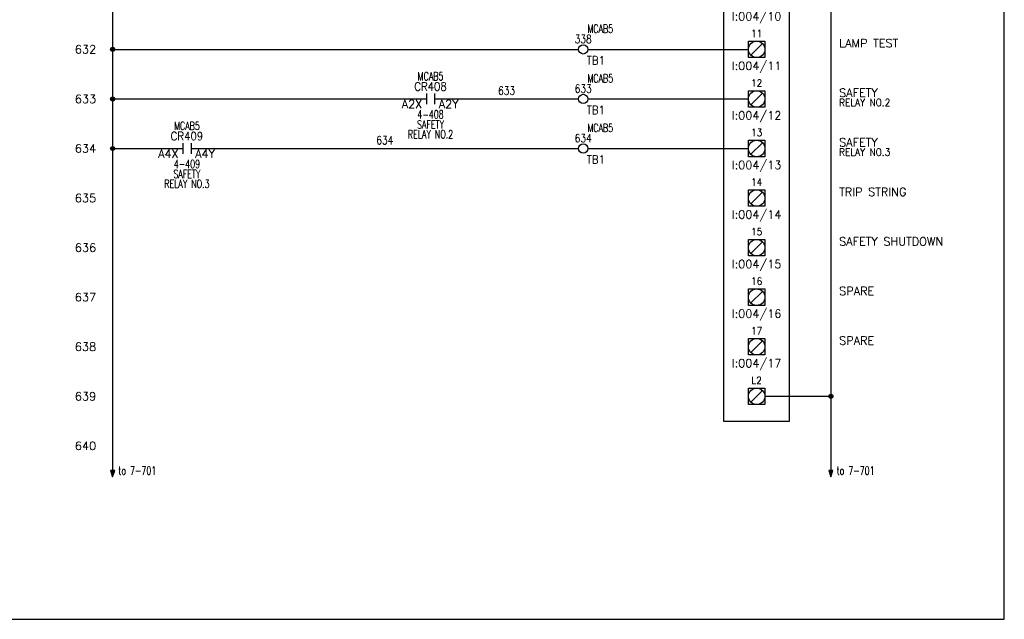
# Model space of a CAD drawing. Extents: x 0 to 30, y 0 to 19.
# Tile 3 of 4: x 15.1 to 30, y 0 to 9.1. Entities that reach past the tile are written whole.
import ezdxf
from ezdxf.enums import TextEntityAlignment as Align

# ---------------------------------------------------------------- set-up
doc = ezdxf.new("R2010")
doc.units = 0
doc.header["$MEASUREMENT"] = 0
for name, color, linetype in [('BLK_18AWG', 251, 'Continuous'), ('DESC', 1, 'Continuous'), ('DESCCHILD', 20, 'Continuous'), ('LOC', 140, 'Continuous'), ('MISC', 30, 'Continuous'), ('RED_18AWG', 1, 'Continuous'), ('SYMS', 7, 'Continuous'), ('TAGS', 30, 'Continuous'), ('TERMS', 6, 'Continuous'), ('WHT_16AWG', 7, 'Continuous'), ('WIRENO', 3, 'Continuous'), ('WIREREF', 52, 'Continuous'), ('XREF', 7, 'Continuous'), ('XREFCHILD', 134, 'Continuous')]:
    doc.layers.add(name, color=color, linetype=linetype)
doc.layers.add('Viewports', color=3, linetype='Continuous', plot=False)
doc.styles.add('LEGACY', font='romans.shx')
doc.styles.add('WD', font='romans.shx')

# ---------------------------------------------------------------- blocks, each defined once
blk = doc.blocks.new('PLCIO_7E6B')
at = {"layer": 'SYMS'}
for p, q in [((0.5, 0.5), (-0.5, 0.5)), ((-0.5, 0.5), (-0.5, -13.125)), ((0.5, -13.125), (0.5, 0.5)), ((-0.328, -0.125), (-0.125, 0)), ((-0.125, 0.125), (0.125, 0.125)), ((-0.125, -0.125), (-0.125, 0.125)), ((0.088, 0.088), (-0.088, -0.088)), ((0.125, 0.125), (0.125, -0.125)), ((-0.328, -0.172), (-0.328, -0.125)), ((0.125, -0.125), (-0.125, -0.125)), ((-0.391, -0.172), (-0.266, -0.172)), ((-0.391, -0.297), (-0.391, -0.172)), ((-0.266, -0.297), (-0.391, -0.297)), ((-0.284, -0.19), (-0.372, -0.279)), ((-0.266, -0.172), (-0.266, -0.297)), ((-0.125, -0.625), (0.125, -0.625)), ((-0.125, -0.875), (-0.125, -0.625)), ((-0.125, -0.625), (0.125, -0.625)), ((-0.125, -0.875), (-0.125, -0.625)), ((0.088, -0.662), (-0.088, -0.838)), ((0.125, -0.625), (0.125, -0.875)), ((0.125, -0.625), (0.125, -0.875)), ((0.125, -0.875), (-0.125, -0.875)), ((0.125, -0.875), (-0.125, -0.875)), ((-0.125, -1.375), (0.125, -1.375)), ((-0.125, -1.625), (-0.125, -1.375)), ((-0.125, -1.375), (0.125, -1.375)), ((-0.125, -1.625), (-0.125, -1.375)), ((0.088, -1.412), (-0.088, -1.588)), ((0.125, -1.375), (0.125, -1.625)), ((0.125, -1.375), (0.125, -1.625)), ((0.125, -1.625), (-0.125, -1.625)), ((0.125, -1.625), (-0.125, -1.625)), ((-0.125, -2.125), (0.125, -2.125)), ((-0.125, -2.375), (-0.125, -2.125)), ((-0.125, -2.125), (0.125, -2.125)), ((-0.125, -2.375), (-0.125, -2.125)), ((0.088, -2.162), (-0.088, -2.338)), ((0.125, -2.125), (0.125, -2.375)), ((0.125, -2.125), (0.125, -2.375)), ((0.125, -2.375), (-0.125, -2.375)), ((0.125, -2.375), (-0.125, -2.375)), ((-0.125, -2.875), (0.125, -2.875)), ((-0.125, -3.125), (-0.125, -2.875)), ((-0.125, -2.875), (0.125, -2.875)), ((-0.125, -3.125), (-0.125, -2.875)), ((0.088, -2.912), (-0.088, -3.088)), ((0.125, -2.875), (0.125, -3.125)), ((0.125, -2.875), (0.125, -3.125)), ((0.125, -3.125), (-0.125, -3.125)), ((0.125, -3.125), (-0.125, -3.125)), ((-0.125, -3.625), (0.125, -3.625)), ((-0.125, -3.875), (-0.125, -3.625)), ((-0.125, -3.625), (0.125, -3.625)), ((-0.125, -3.875), (-0.125, -3.625)), ((0.088, -3.662), (-0.088, -3.838)), ((0.125, -3.625), (0.125, -3.875)), ((0.125, -3.625), (0.125, -3.875)), ((0.125, -3.875), (-0.125, -3.875)), ((0.125, -3.875), (-0.125, -3.875)), ((-0.125, -4.375), (0.125, -4.375)), ((-0.125, -4.625), (-0.125, -4.375)), ((-0.125, -4.375), (0.125, -4.375)), ((-0.125, -4.625), (-0.125, -4.375)), ((0.088, -4.412), (-0.088, -4.588)), ((0.125, -4.375), (0.125, -4.625)), ((0.125, -4.375), (0.125, -4.625)), ((0.125, -4.625), (-0.125, -4.625)), ((0.125, -4.625), (-0.125, -4.625)), ((-0.125, -5.125), (0.125, -5.125)), ((-0.125, -5.375), (-0.125, -5.125)), ((-0.125, -5.125), (0.125, -5.125)), ((-0.125, -5.375), (-0.125, -5.125)), ((0.088, -5.162), (-0.088, -5.338)), ((0.125, -5.125), (0.125, -5.375)), ((0.125, -5.125), (0.125, -5.375)), ((0.125, -5.375), (-0.125, -5.375)), ((0.125, -5.375), (-0.125, -5.375)), ((-0.125, -5.875), (0.125, -5.875)), ((-0.125, -6.125), (-0.125, -5.875)), ((-0.125, -5.875), (0.125, -5.875)), ((-0.125, -6.125), (-0.125, -5.875)), ((0.088, -5.912), (-0.088, -6.088)), ((0.125, -5.875), (0.125, -6.125)), ((0.125, -5.875), (0.125, -6.125)), ((0.125, -6.125), (-0.125, -6.125)), ((0.125, -6.125), (-0.125, -6.125)), ((-0.125, -6.625), (0.125, -6.625)), ((-0.125, -6.875), (-0.125, -6.625)), ((-0.125, -6.625), (0.125, -6.625)), ((-0.125, -6.875), (-0.125, -6.625)), ((0.088, -6.662), (-0.088, -6.838)), ((0.125, -6.625), (0.125, -6.875)), ((0.125, -6.625), (0.125, -6.875)), ((0.125, -6.875), (-0.125, -6.875)), ((0.125, -6.875), (-0.125, -6.875)), ((-0.125, -7.375), (0.125, -7.375)), ((-0.125, -7.625), (-0.125, -7.375)), ((-0.125, -7.375), (0.125, -7.375)), ((-0.125, -7.625), (-0.125, -7.375)), ((0.088, -7.412), (-0.088, -7.588)), ((0.125, -7.375), (0.125, -7.625)), ((0.125, -7.375), (0.125, -7.625)), ((0.125, -7.625), (-0.125, -7.625)), ((0.125, -7.625), (-0.125, -7.625)), ((-0.125, -8.125), (0.125, -8.125)), ((-0.125, -8.375), (-0.125, -8.125)), ((-0.125, -8.125), (0.125, -8.125)), ((-0.125, -8.375), (-0.125, -8.125)), ((0.088, -8.162), (-0.088, -8.338)), ((0.125, -8.125), (0.125, -8.375)), ((0.125, -8.125), (0.125, -8.375)), ((0.125, -8.375), (-0.125, -8.375)), ((0.125, -8.375), (-0.125, -8.375)), ((-0.125, -8.875), (0.125, -8.875)), ((-0.125, -9.125), (-0.125, -8.875)), ((-0.125, -8.875), (0.125, -8.875)), ((-0.125, -9.125), (-0.125, -8.875)), ((0.088, -8.912), (-0.088, -9.088)), ((0.125, -8.875), (0.125, -9.125)), ((0.125, -8.875), (0.125, -9.125)), ((0.125, -9.125), (-0.125, -9.125)), ((0.125, -9.125), (-0.125, -9.125)), ((-0.125, -9.625), (0.125, -9.625)), ((-0.125, -9.875), (-0.125, -9.625)), ((-0.125, -9.625), (0.125, -9.625)), ((-0.125, -9.875), (-0.125, -9.625)), ((0.088, -9.662), (-0.088, -9.838)), ((0.125, -9.625), (0.125, -9.875)), ((0.125, -9.625), (0.125, -9.875)), ((0.125, -9.875), (-0.125, -9.875)), ((0.125, -9.875), (-0.125, -9.875)), ((-0.125, -10.375), (0.125, -10.375)), ((-0.125, -10.625), (-0.125, -10.375)), ((-0.125, -10.375), (0.125, -10.375)), ((-0.125, -10.625), (-0.125, -10.375)), ((0.088, -10.412), (-0.088, -10.588)), ((0.125, -10.375), (0.125, -10.625)), ((0.125, -10.375), (0.125, -10.625)), ((0.125, -10.625), (-0.125, -10.625)), ((0.125, -10.625), (-0.125, -10.625)), ((-0.125, -11.125), (0.125, -11.125)), ((-0.125, -11.375), (-0.125, -11.125)), ((-0.125, -11.125), (0.125, -11.125)), ((-0.125, -11.375), (-0.125, -11.125)), ((0.088, -11.162), (-0.088, -11.338)), ((0.125, -11.125), (0.125, -11.375)), ((0.125, -11.125), (0.125, -11.375)), ((0.125, -11.375), (-0.125, -11.375)), ((0.125, -11.375), (-0.125, -11.375)), ((-0.125, -11.875), (0.125, -11.875)), ((-0.125, -12.125), (-0.125, -11.875)), ((-0.125, -11.875), (0.125, -11.875)), ((-0.125, -12.125), (-0.125, -11.875)), ((0.088, -11.912), (-0.088, -12.088)), ((0.125, -11.875), (0.125, -12.125)), ((0.125, -11.875), (0.125, -12.125)), ((0.125, -12.125), (-0.125, -12.125)), ((0.125, -12.125), (-0.125, -12.125)), ((-0.125, -12.625), (0.125, -12.625)), ((-0.125, -12.875), (-0.125, -12.625)), ((0.088, -12.662), (-0.088, -12.838)), ((0.125, -12.625), (0.125, -12.875)), ((0.125, -12.875), (-0.125, -12.875)), ((-0.5, -13.125), (0.5, -13.125))]:
    blk.add_line(p, q, dxfattribs=at)
for centre, radius in [((0, 0), 0.125), ((-0.328, -0.234), 0.0625), ((0, -0.75), 0.125), ((0, -1.5), 0.125), ((0, -2.25), 0.125), ((0, -3), 0.125), ((0, -3.75), 0.125), ((0, -4.5), 0.125), ((0, -5.25), 0.125), ((0, -6), 0.125), ((0, -6.75), 0.125), ((0, -7.5), 0.125), ((0, -8.25), 0.125), ((0, -9), 0.125), ((0, -9.75), 0.125), ((0, -10.5), 0.125), ((0, -11.25), 0.125), ((0, -12), 0.125), ((0, -12.75), 0.125)]:
    blk.add_circle(centre, radius, dxfattribs=at)
at = {"layer": 'SYMS', "style": 'LEGACY'}
for tag, height, width, p in [('LOC', 0.0781, 0.8, (0, 1.17)), ('MFG', 0.0781, 0.8, (0, 1.062)), ('CAT', 0.0781, 0.9, (0, 0.953)), ('DESC', 0.0781, 0.8, (0, 0.53)), ('TERM01', 0.109, 0.9, (0, 0.188)), ('TERM02', 0.109, 0.9, (0, -0.562)), ('TERM03', 0.109, 0.9, (0, -1.312)), ('TERM04', 0.109, 0.9, (0, -2.062)), ('TERM05', 0.109, 0.9, (0, -2.812)), ('TERM06', 0.109, 0.9, (0, -3.562)), ('TERM07', 0.109, 0.9, (0, -4.312)), ('TERM08', 0.109, 0.9, (0, -5.062)), ('TERM09', 0.109, 0.9, (0, -5.812)), ('TERM10', 0.109, 0.9, (0, -6.562)), ('TERM11', 0.109, 0.9, (0, -7.312)), ('TERM12', 0.109, 0.9, (0, -8.062)), ('TERM13', 0.109, 0.9, (0, -8.812)), ('TERM14', 0.109, 0.9, (0, -9.562)), ('TERM15', 0.109, 0.9, (0, -10.312)), ('TERM16', 0.109, 0.9, (0, -11.062)), ('TERM17', 0.109, 0.9, (0, -11.812)), ('TERM18', 0.109, 0.9, (0, -12.562))]:
    blk.add_attdef(tag, text='', height=height, dxfattribs=dict(at, width=width)).set_placement(p, align=Align.CENTER)
at = {"layer": 'SYMS', "linetype": 'Continuous', "style": 'LEGACY', "flags": 9}
blk.add_attdef('ASSYCODE', text='', height=0.01, dxfattribs=at).set_placement((0.23, 1.071), align=Align.CENTER)
at = {"layer": 'SYMS', "style": 'LEGACY'}
for tag, p in [('LINE1', (0, 0.812)), ('LINE2', (0, 0.656)), ('TAG', (0, 0.353))]:
    blk.add_attdef(tag, text='', height=0.109, dxfattribs=at).set_placement(p, align=Align.CENTER)
at = {"layer": 'SYMS', "style": 'LEGACY', "flags": 1}
for tag, p in [('X4TERM01', (-0.125, 0)), ('X4TERM02', (-0.125, -0.75)), ('X4TERM03', (-0.125, -1.5)), ('X4TERM04', (-0.125, -2.25)), ('X4TERM05', (-0.125, -3)), ('X4TERM06', (-0.125, -3.75)), ('X4TERM07', (-0.125, -4.5)), ('X4TERM08', (-0.125, -5.25)), ('X4TERM09', (-0.125, -6)), ('X4TERM10', (-0.125, -6.75)), ('X4TERM11', (-0.125, -7.5)), ('X4TERM12', (-0.125, -8.25)), ('X4TERM13', (-0.125, -9)), ('X4TERM14', (-0.125, -9.75)), ('X4TERM15', (-0.125, -10.5)), ('X4TERM16', (-0.125, -11.25)), ('X4TERM17', (-0.125, -12)), ('X1TERM18', (0.125, -12.75))]:
    blk.add_attdef(tag, p, '', height=0.01, dxfattribs=at)
at = {"layer": 'SYMS', "style": 'LEGACY', "width": 0.9}
for tag, p in [('TERMDESC01', (-0.172, -0.062)), ('TERMDESC02', (-0.188, -0.812)), ('TERMDESC03', (-0.188, -1.562)), ('TERMDESC04', (-0.188, -2.312)), ('TERMDESC05', (-0.188, -3.062)), ('TERMDESC06', (-0.188, -3.812)), ('TERMDESC07', (-0.188, -4.562)), ('TERMDESC08', (-0.188, -5.312)), ('TERMDESC09', (-0.188, -6.062)), ('TERMDESC10', (-0.188, -6.812)), ('TERMDESC11', (-0.188, -7.562)), ('TERMDESC12', (-0.188, -8.312)), ('TERMDESC13', (-0.188, -9.062)), ('TERMDESC14', (-0.188, -9.812)), ('TERMDESC15', (-0.188, -10.562)), ('TERMDESC16', (-0.188, -11.312)), ('TERMDESC17', (-0.188, -12.062))]:
    blk.add_attdef(tag, text='', height=0.0781, dxfattribs=at).set_placement(p, align=Align.TOP_RIGHT)
for tag, height, p in [('TERM', 0.0938, (-0.234, -0.188)), ('TERMDESC18', 0.0781, (0.188, -12.812))]:
    blk.add_attdef(tag, text='', height=height, dxfattribs=at).set_placement(p, align=Align.TOP_LEFT)
for tag, p in [('DESCA02', (1.25, -0.719)), ('DESCB02', (1.25, -0.859)), ('DESCC02', (1.25, -1)), ('DESCD02', (1.25, -1.141)), ('DESCE02', (1.25, -1.281)), ('DESCA03', (1.25, -1.469)), ('DESCB03', (1.25, -1.609)), ('DESCC03', (1.25, -1.75)), ('DESCD03', (1.25, -1.891)), ('DESCE03', (1.25, -2.031)), ('DESCA04', (1.25, -2.219)), ('DESCB04', (1.25, -2.359)), ('DESCC04', (1.25, -2.5)), ('DESCD04', (1.25, -2.641)), ('DESCE04', (1.25, -2.781)), ('DESCA05', (1.25, -2.969)), ('DESCB05', (1.25, -3.109)), ('DESCC05', (1.25, -3.25)), ('DESCD05', (1.25, -3.391)), ('DESCE05', (1.25, -3.531)), ('DESCA06', (1.25, -3.719)), ('DESCB06', (1.25, -3.859)), ('DESCC06', (1.25, -4)), ('DESCD06', (1.25, -4.141)), ('DESCE06', (1.25, -4.281)), ('DESCA07', (1.25, -4.469)), ('DESCB07', (1.25, -4.609)), ('DESCC07', (1.25, -4.75)), ('DESCD07', (1.25, -4.891)), ('DESCE07', (1.25, -5.031)), ('DESCA08', (1.25, -5.219)), ('DESCB08', (1.25, -5.359)), ('DESCC08', (1.25, -5.5)), ('DESCD08', (1.25, -5.641)), ('DESCE08', (1.25, -5.781)), ('DESCA09', (1.25, -5.969)), ('DESCB09', (1.25, -6.109)), ('DESCC09', (1.25, -6.25)), ('DESCD09', (1.25, -6.391)), ('DESCE09', (1.25, -6.531)), ('DESCA10', (1.25, -6.719)), ('DESCB10', (1.25, -6.859)), ('DESCC10', (1.25, -7)), ('DESCD10', (1.25, -7.141)), ('DESCE10', (1.25, -7.281)), ('DESCA11', (1.25, -7.469)), ('DESCB11', (1.25, -7.609)), ('DESCC11', (1.25, -7.75)), ('DESCD11', (1.25, -7.891)), ('DESCE11', (1.25, -8.031)), ('DESCA12', (1.25, -8.219)), ('DESCB12', (1.25, -8.359)), ('DESCC12', (1.25, -8.5)), ('DESCD12', (1.25, -8.641)), ('DESCE12', (1.25, -8.781)), ('DESCA13', (1.25, -8.969)), ('DESCB13', (1.25, -9.109)), ('DESCC13', (1.25, -9.25)), ('DESCD13', (1.25, -9.391)), ('DESCE13', (1.25, -9.531)), ('DESCA14', (1.25, -9.719)), ('DESCB14', (1.25, -9.859)), ('DESCC14', (1.25, -10)), ('DESCD14', (1.25, -10.141)), ('DESCE14', (1.25, -10.281)), ('DESCA15', (1.25, -10.469)), ('DESCB15', (1.25, -10.609)), ('DESCC15', (1.25, -10.75)), ('DESCD15', (1.25, -10.891)), ('DESCE15', (1.25, -11.031)), ('DESCA16', (1.25, -11.219)), ('DESCB16', (1.25, -11.359)), ('DESCC16', (1.25, -11.5)), ('DESCD16', (1.25, -11.641)), ('DESCE16', (1.25, -11.781)), ('DESCA17', (1.25, -11.969)), ('DESCB17', (1.25, -12.109)), ('DESCC17', (1.25, -12.25)), ('DESCD17', (1.25, -12.391)), ('DESCE17', (1.25, -12.531))]:
    blk.add_attdef(tag, p, '', height=0.109, dxfattribs=at)
at = {"layer": 'SYMS', "style": 'LEGACY'}
for tag, p in [('TAGA02', (0, -0.938)), ('TAGA03', (0, -1.688)), ('TAGA04', (0, -2.438)), ('TAGA05', (0, -3.188)), ('TAGA06', (0, -3.938)), ('TAGA07', (0, -4.688)), ('TAGA08', (0, -5.438)), ('TAGA09', (0, -6.188)), ('TAGA10', (0, -6.938)), ('TAGA11', (0, -7.688)), ('TAGA12', (0, -8.438)), ('TAGA13', (0, -9.188)), ('TAGA14', (0, -9.938)), ('TAGA15', (0, -10.688)), ('TAGA16', (0, -11.438)), ('TAGA17', (0, -12.188))]:
    blk.add_attdef(tag, text='', height=0.109, dxfattribs=at).set_placement(p, align=Align.TOP_CENTER)
blk = doc.blocks.new('WDDOT')
for radius in [0.03, 0.0187, 0.00929]:
    blk.add_circle((0, 0), radius)
blk = doc.blocks.new('HA1S4')
for points in [[(0, 0), (-0.031, 0), (0, -0.094), (0.031, 0), (0, 0)], [(0.016, -0.011), (-0.016, -0.011), (0, -0.058), (0.016, -0.011)]]:
    blk.add_lwpolyline(points)
at = {"style": 'WD', "width": 0.7}
for tag, p in [('DESC1', (0.088, 0.113)), ('XREF', (0.088, -0.062))]:
    blk.add_attdef(tag, p, '', height=0.125, dxfattribs=at)
at = {"style": 'WD', "flags": 1}
for tag, p in [('X2TERM01', (0, 0)), ('SIGCODE', (0.035, -0.083))]:
    blk.add_attdef(tag, p, '', height=0.01, dxfattribs=at)
at = {"style": 'WD', "width": 0.8, "flags": 8}
blk.add_attdef('WIRENO', text='', height=0.125, dxfattribs=at).set_placement((0, -0.259), align=Align.CENTER)
blk = doc.blocks.new('HT0W02')
blk.add_circle((0, 0), 0.0699)
at = {"style": 'WD'}
for tag, p, width in [('INST', (0.062, 0.42), 0.7), ('LOC', (0.062, 0.25), 0.7), ('DESC1', (0.053, -0.385), 0.8)]:
    blk.add_attdef(tag, p, '', height=0.125, dxfattribs=dict(at, width=width))
at = {"linetype": 'Continuous', "style": 'WD', "width": 0.8, "flags": 8}
blk.add_attdef('WIRENO', text='', height=0.125, dxfattribs=at).set_placement((0, 0.094), align=Align.CENTER)
at = {"style": 'WD', "flags": 1}
for tag, p, height in [('X4TERM01', (-0.07, 0), 0.0125), ('X4TERMDESC01', (-0.055, -0.023), 0.025), ('X2TERMDESC01', (-0.006, 0.029), 0.025), ('X2TERM01', (0, 0.07), 0.0125), ('STRIPSEQ', (0, 0), 0.00125), ('X1TERMDESC01', (0.039, -0.003), 0.025), ('X1TERM01', (0.07, 0), 0.0125), ('LINKTERM', (0, -0.002), 0.00125), ('X8TERM01', (0, -0.07), 0.0125), ('X8TERMDESC01', (0, -0.054), 0.025)]:
    blk.add_attdef(tag, p, '', height=height, dxfattribs=at)
at = {"linetype": 'Continuous', "style": 'WD'}
for tag, p, height, width, flags in [('TAGSTRIP', (0.053, -0.229), 0.125, 0.9, 8), ('CAT', (0.213, -0.406), 0.109, 0.8, 1), ('DESC2', (0.053, -0.541), 0.125, 0.8, 8), ('DESC3', (0.053, -0.698), 0.125, 0.8, 8)]:
    blk.add_attdef(tag, p, '', height=height, dxfattribs=dict(at, width=width, flags=flags))
at = {"linetype": 'Continuous', "style": 'WD', "width": 0.8, "flags": 1}
blk.add_attdef('MFG', text='', height=0.109, dxfattribs=at).set_placement((0.088, -0.406), align=Align.RIGHT)
at = {"style": 'WD', "width": 0.7, "flags": 1}
blk.add_attdef('ASSYCODE', (0.062, -0.281), '', height=0.01, dxfattribs=at)
blk = doc.blocks.new('HCR21')
at = {"linetype": 'Continuous'}
for p, q in [((-0.062, 0.08), (-0.062, -0.08)), ((0.062, 0.08), (0.062, -0.08))]:
    blk.add_line(p, q, dxfattribs=at)
at = {"style": 'WD'}
for tag, width, p in [('INST', 0.7, (0, 0.451)), ('LOC', 0.7, (0, 0.281)), ('TAG2', 0.9, (0, 0.125)), ('XREF', 0.7, (0, -0.297)), ('DESC1', 0.7, (0, -0.449)), ('DESC2', 0.7, (0, -0.597)), ('DESC3', 0.7, (0, -0.744))]:
    blk.add_attdef(tag, text='', height=0.125, dxfattribs=dict(at, width=width)).set_placement(p, align=Align.CENTER)
for tag, p, height, flags in [('X4TERM01', (-0.062, 0), 0.0125, 1), ('X1TERM02', (0.062, 0), 0.0125, 1), ('CONTACT', (0.097, 0.036), 0.01, 1), ('FAMILY', (0.097, 0.053), 0.01, 9)]:
    blk.add_attdef(tag, p, '', height=height, dxfattribs=dict(at, flags=flags))
for tag, p in [('X2LINK', (0, 0.125)), ('X8LINK', (0, -0.125))]:
    blk.add_attdef(tag, p, '', height=0.01, dxfattribs=at)
at = {"linetype": 'Continuous', "style": 'WD', "flags": 8}
blk.add_attdef('TERM01', text='', height=0.125, dxfattribs=at).set_placement((-0.125, -0.016), align=Align.TOP_RIGHT)
blk.add_attdef('TERM02', text='', height=0.125, dxfattribs=at).set_placement((0.125, -0.016), align=Align.TOP_LEFT)
blk = doc.blocks.new('WD_WNH')
at = {"linetype": 'Continuous', "style": 'WD', "width": 0.8}
blk.add_attdef('WIRENO', text='', height=0.125, dxfattribs=at).set_placement((0, 0.062), align=Align.CENTER)
at = {"style": 'WD', "flags": 1}
for tag, p in [('W01USER', (0, 0.078)), ('W02USER', (0, 0.07)), ('W03USER', (0, 0.062)), ('W04USER', (0, 0.055)), ('W05USER', (0, 0.047)), ('W06USER', (0, 0.039)), ('W07USER', (0, 0.031)), ('W08USER', (0, 0.023)), ('W09USER', (0, 0.016)), ('W10USER', (0, 0.008))]:
    blk.add_attdef(tag, text='', height=0.005, dxfattribs=at).set_placement(p, align=Align.CENTER)

msp = doc.modelspace()

# ---------------------------------------------------------------- linework, layer by layer
at = {"layer": 'BLK_18AWG'}
for p, q in [((16.5, 17.25), (16.5, 2.25)), ((16.5, 8.625), (23.555, 8.625)), ((16.5, 7.875), (21.25, 7.875)), ((16.5, 7.125), (17.562, 7.125))]:
    msp.add_line(p, q, dxfattribs=at)
at = {"layer": 'RED_18AWG'}
for p, q in [((23.695, 8.625), (26.125, 8.625)), ((21.375, 7.875), (23.555, 7.875)), ((23.695, 7.875), (26.125, 7.875)), ((17.688, 7.125), (23.555, 7.125)), ((23.695, 7.125), (26.125, 7.125))]:
    msp.add_line(p, q, dxfattribs=at)
at = {"layer": 'Viewports'}
msp.add_lwpolyline([(0, 0), (30, 0), (30, 19.02), (0, 19.02)], close=True, dxfattribs=at)
at = {"layer": 'WHT_16AWG'}
for p, q in [((27.375, 17.25), (27.375, 2.25)), ((26.375, 3.375), (27.375, 3.375))]:
    msp.add_line(p, q, dxfattribs=at)

# ---------------------------------------------------------------- block references
ref = msp.add_blockref('PLCIO_7E6B', (26.25, 16.125))
ref.add_attrib('TERM01', 'A', dxfattribs={"layer": 'TERMS', "height": 0.109, "style": 'WD', "width": 0.9}).set_placement((26.25, 16.312), align=Align.CENTER)
ref.add_attrib('TAG', 'PLC622', dxfattribs={"layer": 'TAGS', "height": 0.125, "style": 'WD'}).set_placement((26.25, 16.478), align=Align.CENTER)
ref.add_attrib('TERM', 'B,C,D', dxfattribs={"layer": 'TERMS', "height": 0.0938, "style": 'WD', "width": 0.9}).set_placement((26.016, 15.938), align=Align.TOP_LEFT)
ref.add_attrib('LINE1', 'RACK 0', dxfattribs={"layer": 'MISC', "height": 0.1094, "style": 'WD'}).set_placement((26.25, 16.938), align=Align.CENTER)
ref.add_attrib('LINE2', 'SLOT 4', dxfattribs={"layer": 'MISC', "height": 0.1094, "style": 'WD'}).set_placement((26.25, 16.781), align=Align.CENTER)
ref.add_attrib('DESC', '120V INPUTS', dxfattribs={"layer": 'DESC', "height": 0.07812, "style": 'WD', "width": 0.8}).set_placement((26.25, 16.655), align=Align.CENTER)
ref.add_attrib('CAT', '1771-IAD', dxfattribs={"layer": 'MISC', "height": 0.0781, "style": 'WD', "width": 0.9}).set_placement((26.25, 17.078), align=Align.CENTER)
ref.add_attrib('MFG', 'AB', dxfattribs={"layer": 'MISC', "height": 0.0781, "style": 'WD', "width": 0.8}).set_placement((26.25, 17.188), align=Align.CENTER)
ref.add_attrib('TERM02', '00', dxfattribs={"layer": 'TERMS', "height": 0.1094, "style": 'WD', "width": 0.9}).set_placement((26.25, 15.562), align=Align.CENTER)
ref.add_attrib('TAGA02', 'I:004/00', dxfattribs={"layer": 'TAGS', "height": 0.125, "style": 'WD'}).set_placement((26.25, 15.188), align=Align.TOP_CENTER)
ref.add_attrib('DESCA02', 'FLAME DETECTED NO.1', (27.5, 15.406), dxfattribs={"layer": 'DESC', "height": 0.125, "style": 'WD'})
ref.add_attrib('TERM03', '01', dxfattribs={"layer": 'TERMS', "height": 0.1094, "style": 'WD', "width": 0.9}).set_placement((26.25, 14.812), align=Align.CENTER)
ref.add_attrib('TAGA03', 'I:004/01', dxfattribs={"layer": 'TAGS', "height": 0.125, "style": 'WD'}).set_placement((26.25, 14.438), align=Align.TOP_CENTER)
ref.add_attrib('DESCA03', 'FLAME DETECTED NO.2', (27.5, 14.656), dxfattribs={"layer": 'DESC', "height": 0.125, "style": 'WD'})
ref.add_attrib('TERM04', '02', dxfattribs={"layer": 'TERMS', "height": 0.1094, "style": 'WD', "width": 0.9}).set_placement((26.25, 14.062), align=Align.CENTER)
ref.add_attrib('TAGA04', 'I:004/02', dxfattribs={"layer": 'TAGS', "height": 0.125, "style": 'WD'}).set_placement((26.25, 13.688), align=Align.TOP_CENTER)
ref.add_attrib('DESCA04', 'SPARE', (27.5, 13.906), dxfattribs={"layer": 'DESC', "height": 0.125, "style": 'WD'})
ref.add_attrib('TERM05', '03', dxfattribs={"layer": 'TERMS', "height": 0.1094, "style": 'WD', "width": 0.9}).set_placement((26.25, 13.312), align=Align.CENTER)
ref.add_attrib('TAGA05', 'I:004/03', dxfattribs={"layer": 'TAGS', "height": 0.125, "style": 'WD'}).set_placement((26.25, 12.938), align=Align.TOP_CENTER)
ref.add_attrib('DESCA05', 'LEAK TEST', (27.5, 13.156), dxfattribs={"layer": 'DESC', "height": 0.125, "style": 'WD'})
ref.add_attrib('TERM06', '04', dxfattribs={"layer": 'TERMS', "height": 0.1094, "style": 'WD', "width": 0.9}).set_placement((26.25, 12.562), align=Align.CENTER)
ref.add_attrib('TAGA06', 'I:004/04', dxfattribs={"layer": 'TAGS', "height": 0.125, "style": 'WD'}).set_placement((26.25, 12.188), align=Align.TOP_CENTER)
ref.add_attrib('DESCA06', 'HEATER RESET', (27.5, 12.406), dxfattribs={"layer": 'DESC', "height": 0.125, "style": 'WD'})
ref.add_attrib('TERM07', '05', dxfattribs={"layer": 'TERMS', "height": 0.1094, "style": 'WD', "width": 0.9}).set_placement((26.25, 11.812), align=Align.CENTER)
ref.add_attrib('TAGA07', 'I:004/05', dxfattribs={"layer": 'TAGS', "height": 0.125, "style": 'WD'}).set_placement((26.25, 11.438), align=Align.TOP_CENTER)
ref.add_attrib('DESCA07', 'STOP HEATER', (27.5, 11.656), dxfattribs={"layer": 'DESC', "height": 0.125, "style": 'WD'})
ref.add_attrib('TERM08', '06', dxfattribs={"layer": 'TERMS', "height": 0.1094, "style": 'WD', "width": 0.9}).set_placement((26.25, 11.062), align=Align.CENTER)
ref.add_attrib('TAGA08', 'I:004/06', dxfattribs={"layer": 'TAGS', "height": 0.125, "style": 'WD'}).set_placement((26.25, 10.688), align=Align.TOP_CENTER)
ref.add_attrib('DESCA08', 'EMERGENCY STOP', (27.5, 10.906), dxfattribs={"layer": 'DESC', "height": 0.125, "style": 'WD'})
ref.add_attrib('TERM09', '07', dxfattribs={"layer": 'TERMS', "height": 0.1094, "style": 'WD', "width": 0.9}).set_placement((26.25, 10.312), align=Align.CENTER)
ref.add_attrib('TAGA09', 'I:004/07', dxfattribs={"layer": 'TAGS', "height": 0.125, "style": 'WD'}).set_placement((26.25, 9.938), align=Align.TOP_CENTER)
ref.add_attrib('DESCA09', 'START HEATER', (27.5, 10.156), dxfattribs={"layer": 'DESC', "height": 0.125, "style": 'WD'})
ref.add_attrib('TERM10', '10', dxfattribs={"layer": 'TERMS', "height": 0.1094, "style": 'WD', "width": 0.9}).set_placement((26.25, 9.562), align=Align.CENTER)
ref.add_attrib('TAGA10', 'I:004/10', dxfattribs={"layer": 'TAGS', "height": 0.125, "style": 'WD'}).set_placement((26.25, 9.188), align=Align.TOP_CENTER)
ref.add_attrib('DESCA10', 'ALARM ACKNOWLEDGE', (27.5, 9.406), dxfattribs={"layer": 'DESC', "height": 0.125, "style": 'WD'})
ref.add_attrib('TERM11', '11', dxfattribs={"layer": 'TERMS', "height": 0.1094, "style": 'WD', "width": 0.9}).set_placement((26.25, 8.812), align=Align.CENTER)
ref.add_attrib('TAGA11', 'I:004/11', dxfattribs={"layer": 'TAGS', "height": 0.125, "style": 'WD'}).set_placement((26.25, 8.438), align=Align.TOP_CENTER)
ref.add_attrib('DESCA11', 'LAMP TEST', (27.5, 8.656), dxfattribs={"layer": 'DESC', "height": 0.125, "style": 'WD'})
ref.add_attrib('TERM12', '12', dxfattribs={"layer": 'TERMS', "height": 0.1094, "style": 'WD', "width": 0.9}).set_placement((26.25, 8.062), align=Align.CENTER)
ref.add_attrib('TAGA12', 'I:004/12', dxfattribs={"layer": 'TAGS', "height": 0.125, "style": 'WD'}).set_placement((26.25, 7.688), align=Align.TOP_CENTER)
ref.add_attrib('DESCA12', 'SAFETY', (27.5, 7.906), dxfattribs={"layer": 'DESC', "height": 0.125, "style": 'WD'})
ref.add_attrib('DESCB12', 'RELAY NO.2', (27.5, 7.766), dxfattribs={"layer": 'DESC', "height": 0.1094, "style": 'WD', "width": 0.9})
ref.add_attrib('TERM13', '13', dxfattribs={"layer": 'TERMS', "height": 0.1094, "style": 'WD', "width": 0.9}).set_placement((26.25, 7.312), align=Align.CENTER)
ref.add_attrib('TAGA13', 'I:004/13', dxfattribs={"layer": 'TAGS', "height": 0.125, "style": 'WD'}).set_placement((26.25, 6.938), align=Align.TOP_CENTER)
ref.add_attrib('DESCA13', 'SAFETY', (27.5, 7.156), dxfattribs={"layer": 'DESC', "height": 0.125, "style": 'WD'})
ref.add_attrib('DESCB13', 'RELAY NO.3', (27.5, 7.016), dxfattribs={"layer": 'DESC', "height": 0.1094, "style": 'WD', "width": 0.9})
ref.add_attrib('TERM14', '14', dxfattribs={"layer": 'TERMS', "height": 0.1094, "style": 'WD', "width": 0.9}).set_placement((26.25, 6.562), align=Align.CENTER)
ref.add_attrib('TAGA14', 'I:004/14', dxfattribs={"layer": 'TAGS', "height": 0.125, "style": 'WD'}).set_placement((26.25, 6.188), align=Align.TOP_CENTER)
ref.add_attrib('DESCA14', 'TRIP STRING', (27.5, 6.406), dxfattribs={"layer": 'DESC', "height": 0.125, "style": 'WD'})
ref.add_attrib('TERM15', '15', dxfattribs={"layer": 'TERMS', "height": 0.1094, "style": 'WD', "width": 0.9}).set_placement((26.25, 5.812), align=Align.CENTER)
ref.add_attrib('TAGA15', 'I:004/15', dxfattribs={"layer": 'TAGS', "height": 0.125, "style": 'WD'}).set_placement((26.25, 5.438), align=Align.TOP_CENTER)
ref.add_attrib('DESCA15', 'SAFETY SHUTDOWN', (27.5, 5.656), dxfattribs={"layer": 'DESC', "height": 0.125, "style": 'WD'})
ref.add_attrib('TERM16', '16', dxfattribs={"layer": 'TERMS', "height": 0.1094, "style": 'WD', "width": 0.9}).set_placement((26.25, 5.062), align=Align.CENTER)
ref.add_attrib('TAGA16', 'I:004/16', dxfattribs={"layer": 'TAGS', "height": 0.125, "style": 'WD'}).set_placement((26.25, 4.688), align=Align.TOP_CENTER)
ref.add_attrib('DESCA16', 'SPARE', (27.5, 4.906), dxfattribs={"layer": 'DESC', "height": 0.125, "style": 'WD'})
ref.add_attrib('TERM17', '17', dxfattribs={"layer": 'TERMS', "height": 0.1094, "style": 'WD', "width": 0.9}).set_placement((26.25, 4.312), align=Align.CENTER)
ref.add_attrib('TAGA17', 'I:004/17', dxfattribs={"layer": 'TAGS', "height": 0.125, "style": 'WD'}).set_placement((26.25, 3.938), align=Align.TOP_CENTER)
ref.add_attrib('DESCA17', 'SPARE', (27.5, 4.156), dxfattribs={"layer": 'DESC', "height": 0.125, "style": 'WD'})
ref.add_attrib('TERM18', 'L2', dxfattribs={"layer": 'TERMS', "height": 0.1094, "style": 'WD', "width": 0.9}).set_placement((26.25, 3.562), align=Align.CENTER)
at = {"layer": 'SYMS'}
ref = msp.add_blockref('HT0W02', (23.625, 8.625), dxfattribs=at)
ref.add_attrib('WIRENO', '338', dxfattribs={"layer": 'WIREREF', "linetype": 'Continuous', "height": 0.125, "style": 'WD', "width": 0.8, "flags": 8}).set_placement((23.625, 8.719), align=Align.CENTER)
ref.add_attrib('LOC', 'MCAB5', (23.688, 8.875), dxfattribs={"layer": 'LOC', "height": 0.125, "style": 'WD', "width": 0.7})
ref.add_attrib('TAGSTRIP', 'TB1', (23.678, 8.396), dxfattribs={"layer": 'TAGS', "linetype": 'Continuous', "height": 0.125, "style": 'WD', "width": 0.9, "flags": 8})
for p in [(16.5, 8.625), (16.5, 7.875), (16.5, 7.125), (27.375, 3.375)]:
    msp.add_blockref('WDDOT', p, dxfattribs=at)
ref = msp.add_blockref('HCR21', (21.313, 7.875), dxfattribs=at)
ref.add_attrib('LOC', 'MCAB5', dxfattribs={"layer": 'LOC', "height": 0.125, "style": 'WD', "width": 0.7}).set_placement((21.313, 8.156), align=Align.CENTER)
ref.add_attrib('TERM02', 'A2Y', dxfattribs={"layer": 'TERMS', "linetype": 'Continuous', "height": 0.125, "style": 'WD', "flags": 8}).set_placement((21.438, 7.859), align=Align.TOP_LEFT)
ref.add_attrib('TERM01', 'A2X', dxfattribs={"layer": 'TERMS', "linetype": 'Continuous', "height": 0.125, "style": 'WD', "flags": 8}).set_placement((21.188, 7.859), align=Align.TOP_RIGHT)
ref.add_attrib('XREF', '4-408', dxfattribs={"layer": 'XREFCHILD', "height": 0.125, "style": 'WD', "width": 0.7}).set_placement((21.313, 7.578), align=Align.CENTER)
ref.add_attrib('DESC2', 'RELAY NO.2', dxfattribs={"layer": 'DESCCHILD', "height": 0.125, "style": 'WD', "width": 0.7}).set_placement((21.313, 7.278), align=Align.CENTER)
ref.add_attrib('DESC1', 'SAFETY', dxfattribs={"layer": 'DESCCHILD', "height": 0.125, "style": 'WD', "width": 0.7}).set_placement((21.313, 7.426), align=Align.CENTER)
ref.add_attrib('TAG2', 'CR408', dxfattribs={"layer": 'TAGS', "height": 0.125, "style": 'WD', "width": 0.9}).set_placement((21.313, 8), align=Align.CENTER)
ref = msp.add_blockref('HT0W02', (23.625, 7.875), dxfattribs=at)
ref.add_attrib('WIRENO', '633', dxfattribs={"layer": 'WIREREF', "linetype": 'Continuous', "height": 0.125, "style": 'WD', "width": 0.8, "flags": 8}).set_placement((23.625, 7.969), align=Align.CENTER)
ref.add_attrib('LOC', 'MCAB5', (23.688, 8.125), dxfattribs={"layer": 'LOC', "height": 0.125, "style": 'WD', "width": 0.7})
ref.add_attrib('TAGSTRIP', 'TB1', (23.678, 7.646), dxfattribs={"layer": 'TAGS', "linetype": 'Continuous', "height": 0.125, "style": 'WD', "width": 0.9, "flags": 8})
ref = msp.add_blockref('HCR21', (17.625, 7.125), dxfattribs=at)
ref.add_attrib('LOC', 'MCAB5', dxfattribs={"layer": 'LOC', "height": 0.125, "style": 'WD', "width": 0.7}).set_placement((17.625, 7.406), align=Align.CENTER)
ref.add_attrib('TERM02', 'A4Y', dxfattribs={"layer": 'TERMS', "linetype": 'Continuous', "height": 0.125, "style": 'WD', "flags": 8}).set_placement((17.75, 7.109), align=Align.TOP_LEFT)
ref.add_attrib('TERM01', 'A4X', dxfattribs={"layer": 'TERMS', "linetype": 'Continuous', "height": 0.125, "style": 'WD', "flags": 8}).set_placement((17.5, 7.109), align=Align.TOP_RIGHT)
ref.add_attrib('XREF', '4-409', dxfattribs={"layer": 'XREFCHILD', "height": 0.125, "style": 'WD', "width": 0.7}).set_placement((17.625, 6.828), align=Align.CENTER)
ref.add_attrib('DESC2', 'RELAY NO.3', dxfattribs={"layer": 'DESCCHILD', "height": 0.125, "style": 'WD', "width": 0.7}).set_placement((17.625, 6.528), align=Align.CENTER)
ref.add_attrib('DESC1', 'SAFETY', dxfattribs={"layer": 'DESCCHILD', "height": 0.125, "style": 'WD', "width": 0.7}).set_placement((17.625, 6.676), align=Align.CENTER)
ref.add_attrib('TAG2', 'CR409', dxfattribs={"layer": 'TAGS', "height": 0.125, "style": 'WD', "width": 0.9}).set_placement((17.625, 7.25), align=Align.CENTER)
ref = msp.add_blockref('HT0W02', (23.625, 7.125), dxfattribs=at)
ref.add_attrib('WIRENO', '634', dxfattribs={"layer": 'WIREREF', "linetype": 'Continuous', "height": 0.125, "style": 'WD', "width": 0.8, "flags": 8}).set_placement((23.625, 7.219), align=Align.CENTER)
ref.add_attrib('LOC', 'MCAB5', (23.688, 7.375), dxfattribs={"layer": 'LOC', "height": 0.125, "style": 'WD', "width": 0.7})
ref.add_attrib('TAGSTRIP', 'TB1', (23.678, 6.896), dxfattribs={"layer": 'TAGS', "linetype": 'Continuous', "height": 0.125, "style": 'WD', "width": 0.9, "flags": 8})
ref = msp.add_blockref('HA1S4', (16.5, 2.25), dxfattribs=at)
ref.add_attrib('XREF', 'to 7-701', (16.587, 2.188), dxfattribs={"layer": 'XREF', "height": 0.125, "style": 'WD', "width": 0.7})
ref = msp.add_blockref('HA1S4', (27.375, 2.25), dxfattribs=at)
ref.add_attrib('XREF', 'to 7-701', (27.462, 2.188), dxfattribs={"layer": 'XREF', "height": 0.125, "style": 'WD', "width": 0.7})
at = {"layer": 'WIRENO'}
ref = msp.add_blockref('WD_WNH', (22.465, 7.875), dxfattribs=at)
ref.add_attrib('WIRENO', '633', dxfattribs={"linetype": 'Continuous', "height": 0.125, "style": 'WD', "width": 0.8}).set_placement((22.465, 7.938), align=Align.CENTER)
ref = msp.add_blockref('WD_WNH', (20.621, 7.125), dxfattribs=at)
ref.add_attrib('WIRENO', '634', dxfattribs={"linetype": 'Continuous', "height": 0.125, "style": 'WD', "width": 0.8}).set_placement((20.621, 7.188), align=Align.CENTER)

# ---------------------------------------------------------------- texts
at = {"layer": 'MISC', "style": 'WD'}
for s, p in [('632', (16.25, 8.625)), ('633', (16.25, 7.875)), ('634', (16.25, 7.125)), ('635', (16.25, 6.375)), ('636', (16.25, 5.625)), ('637', (16.25, 4.875)), ('638', (16.25, 4.125)), ('639', (16.25, 3.375)), ('640', (16.25, 2.625))]:
    msp.add_text(s, height=0.125, dxfattribs=at).set_placement(p, align=Align.MIDDLE_RIGHT)

doc.saveas('drawing.dxf')
